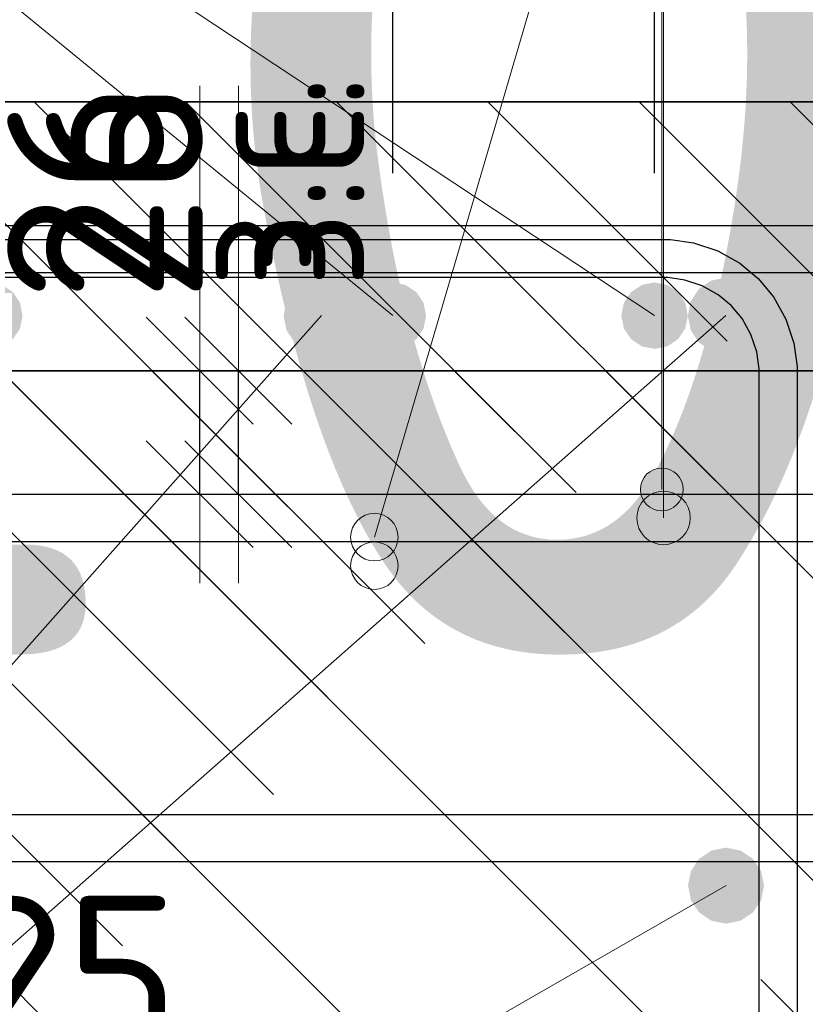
# Model space of a CAD drawing. Header units: metres. Extents: x -38 to 107, y -15 to 21.
# Tile 139 of 254: x 72.356 to 72.521, y 5.473 to 5.68. Entities that reach past the tile are written whole.
import ezdxf

# ---------------------------------------------------------------- set-up
doc = ezdxf.new("R2010")
doc.units = ezdxf.units.M
doc.header["$PDMODE"] = 65
for name, color, linetype, lineweight in [('XR$3$Арм. стержнями верхней зоны', 180, 'Continuous', 35), ('XR$3$Арм. стержнями нижней зоны', 180, 'Continuous', 35), ('XR$3$Арм.стержн. Арматура края', 96, 'Continuous', 35), ('XR$3$Арм.стержн. Доп. арматура', 180, 'Continuous', 35), ('XR$3$Арм.стержн. Хомут', 240, 'Continuous', 35), ('XR$3$Арм.стержн.горизонт. 1', 180, 'Continuous', 35), ('XR$3$Размерная линия (1)', 7, 'Continuous', 13), ('XR$3$Размерная линия_ общее', 7, 'Continuous', 13), ('XR$4$Арм. стержнями верхней зоны', 180, 'Continuous', 35), ('XR$4$Арм.стержн. Арматура края', 96, 'Continuous', 35), ('XR$4$ВК__отв в полу 1-2 эт', 220, 'Continuous', 25), ('XR$4$Размерная линия (1)', 7, 'Continuous', 13), ('XR$4$Размерная линия_ общее', 7, 'Continuous', 13), ('XR$5$Текст_ примечание', 7, 'Continuous', 13), ('XR$6$Арм. стержнями верхней зоны', 180, 'Continuous', 35), ('XR$6$Арм.стержн. Арматура края', 96, 'Continuous', 35), ('XR$6$ВК__отв в полу 1-2 эт', 220, 'Continuous', 25), ('XR$6$Размерная линия (1)', 7, 'Continuous', 13), ('XR$6$Размерная линия_ общее', 7, 'Continuous', 13)]:
    doc.layers.add(name, color=color, linetype=linetype, lineweight=lineweight)
doc.styles.add('ISOCPEUR', font='txt')
doc.dimstyles.new('DIMSTYLE_11', dxfattribs={"dimtxt": 0.033, "dimasz": 0.0375, "dimexe": 0, "dimexo": 0, "dimgap": 0.0165, "dimtad": 2, "dimdec": 0, "dimlfac": 1000, "dimrnd": 1, "dimzin": 12, "dimdsep": 46, "dimtxsty": 'ISOCPEUR', "dimblk1": 'ALL_ML_STRICH', "dimblk2": 'ALL_ML_STRICH', "dimsah": 1, "dimcen": 0, "dimclrd": 7, "dimclre": 256, "dimclrt": 7, "dimadec": 0, "dimazin": 0, "dimtfac": 1, "dimtdec": 0, "dimtix": 1, "dimtmove": 2, "dimatfit": 3, "dimfxl": 0, "dimtvp": 1.2, "dimtzin": 0, "dimlwd": 0, "dimlwe": -3, "dimarcsym": 0})
doc.dimstyles.new('DIMSTYLE_21', dxfattribs={"dimtxt": 0.03, "dimasz": 0.03, "dimexe": 0, "dimexo": 0, "dimgap": 0.015, "dimtad": 2, "dimdec": 0, "dimlfac": 1000, "dimrnd": 5, "dimzin": 12, "dimdsep": 46, "dimtxsty": 'ISOCPEUR', "dimblk1": 'ALL_ML_STRICH', "dimblk2": 'ALL_ML_STRICH', "dimsah": 1, "dimcen": 0, "dimclrd": 7, "dimclre": 256, "dimclrt": 7, "dimadec": 0, "dimazin": 0, "dimtfac": 1, "dimtdec": 0, "dimtix": 1, "dimtmove": 2, "dimatfit": 3, "dimfxl": 0, "dimtvp": 1.2, "dimtzin": 0, "dimlwd": 0, "dimlwe": -3, "dimarcsym": 0})
doc.dimstyles.new('DIMSTYLE_22', dxfattribs={"dimtxt": 0.03, "dimasz": 0.03, "dimexe": 0, "dimexo": 0, "dimgap": 0.015, "dimtad": 2, "dimdec": 0, "dimlfac": 1000, "dimrnd": 5, "dimzin": 12, "dimdsep": 46, "dimtxsty": 'ISOCPEUR', "dimblk1": 'ALL_ML_STRICH', "dimblk2": 'ALL_ML_STRICH', "dimsah": 1, "dimcen": 0, "dimclrd": 7, "dimclre": 256, "dimclrt": 7, "dimadec": 0, "dimazin": 0, "dimtfac": 1, "dimtdec": 0, "dimtix": 1, "dimtmove": 2, "dimatfit": 3, "dimfxl": 0, "dimtzin": 0, "dimlwd": 0, "dimlwe": -3, "dimarcsym": 0})
doc.dimstyles.new('DIMSTYLE_23', dxfattribs={"dimtxt": 0.03, "dimasz": 0.03, "dimexe": 0, "dimexo": 0, "dimgap": 0.015, "dimtad": 2, "dimdec": 0, "dimlfac": 1000, "dimrnd": 5, "dimzin": 12, "dimdsep": 46, "dimtxsty": 'ISOCPEUR', "dimblk1": 'ALL_ML_STRICH', "dimblk2": 'ALL_ML_STRICH', "dimsah": 1, "dimcen": 0, "dimclrd": 7, "dimclre": 256, "dimclrt": 7, "dimadec": 0, "dimazin": 0, "dimtfac": 1, "dimtdec": 0, "dimtix": 1, "dimtmove": 2, "dimatfit": 3, "dimfxl": 0, "dimtvp": 1.2, "dimtzin": 0, "dimlwd": 0, "dimlwe": -3, "dimarcsym": 0})
pattern_1 = [(135, (0, 0), (-0.031819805, -0.031819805), [0.4, -0.05, 0, -0.05]), (135, (-0.01591, -0.01591), (-0.031819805, -0.031819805), [0.8, -0.1, 0.1, -0.1])]

# ---------------------------------------------------------------- blocks, each defined once
blk = doc.blocks.new('ALL_ML_STRICH')
at = {"color": 0, "linetype": 'ByBlock', "lineweight": -2}
for p, q in [((0, -0.5), (0, 0.5)), ((-0.3, -0.3), (0.3, 0.3)), ((-1, 0), (0.5, 0))]:
    blk.add_line(p, q, dxfattribs=at)
blk = doc.blocks.new('*D91')
at = {"layer": 'DEFPOINTS', "color": 7, "linetype": 'Continuous', "lineweight": 13, "transparency": 33554687}
for p in [(72.29474, 5.45544), (72.29474, 5.42045), (72.31974, 5.41545)]:
    blk.add_point(p, dxfattribs=at)
at = {"layer": 'XR$3$Размерная линия_ общее', "color": 253, "linetype": 'Continuous', "lineweight": -2, "true_color": 0xa0a0a0, "transparency": 33554687}
for p, q in [((72.29474, 5.44045), (72.29474, 5.45544)), ((72.31974, 5.43545), (72.31974, 5.45544))]:
    blk.add_line(p, q, dxfattribs=at)
at = {"layer": 'XR$3$Размерная линия_ общее', "color": 7, "linetype": 'Continuous', "lineweight": -2, "transparency": 33554687}
blk.add_line((72.29474, 5.45544), (72.31974, 5.45544), dxfattribs=at)
at = {"layer": 'XR$3$Размерная линия_ общее', "color": 7, "linetype": 'Continuous', "lineweight": 13, "transparency": 33554687, "xscale": 0.0375, "yscale": 0.0375, "zscale": 0.0375, "rotation": 180}
blk.add_blockref('ALL_ML_STRICH', (72.29474, 5.45544), dxfattribs=at)
at = {"layer": 'XR$3$Размерная линия_ общее', "color": 7, "linetype": 'Continuous', "lineweight": 13, "transparency": 33554687, "xscale": 0.0375, "yscale": 0.0375, "zscale": 0.0375}
blk.add_blockref('ALL_ML_STRICH', (72.31974, 5.45544), dxfattribs=at)
at = {"layer": 'XR$3$Размерная линия_ общее', "color": 7, "linetype": 'Continuous', "lineweight": 13, "transparency": 33554687, "insert": (72.36647, 5.47944), "char_height": 0.033, "width": 0.066, "attachment_point": 5, "style": 'ISOCPEUR'}
blk.add_mtext('\\A1;{25}', dxfattribs=at)
at = {"layer": 'XR$3$Размерная линия_ общее', "color": 7, "linetype": 'Continuous', "lineweight": 13, "transparency": 33554687, "insert": (72.33952, 5.45523), "char_height": 0.027, "width": 0.00135, "attachment_point": 1, "line_spacing_factor": 0.60241, "style": 'ISOCPEUR'}
blk.add_mtext('з.с.', dxfattribs=at)
blk = doc.blocks.new('*D148')
at = {"layer": 'DEFPOINTS', "color": 7, "linetype": 'Continuous', "lineweight": 13, "transparency": 33554687}
for p in [(72.52365, 5.66307), (72.52365, 5.63707), (72.56364, 5.63707)]:
    blk.add_point(p, dxfattribs=at)
at = {"layer": 'XR$3$Размерная линия_ общее', "color": 253, "linetype": 'Continuous', "lineweight": -2, "true_color": 0xa0a0a0, "transparency": 33554687}
for p, q in [((72.54365, 5.66307), (72.56364, 5.66307)), ((72.54365, 5.63707), (72.56364, 5.63707))]:
    blk.add_line(p, q, dxfattribs=at)
at = {"layer": 'XR$3$Размерная линия_ общее', "color": 7, "linetype": 'Continuous', "lineweight": -2, "transparency": 33554687}
blk.add_line((72.56364, 5.63707), (72.56364, 5.66307), dxfattribs=at)
at = {"layer": 'XR$3$Размерная линия_ общее', "color": 7, "linetype": 'Continuous', "lineweight": 13, "transparency": 33554687, "xscale": 0.0375, "yscale": 0.0375, "zscale": 0.0375}
for p, rotation in [((72.56364, 5.66307), 90), ((72.56364, 5.63707), 270)]:
    blk.add_blockref('ALL_ML_STRICH', p, dxfattribs=dict(at, rotation=rotation))
at = {"layer": 'XR$3$Размерная линия_ общее', "color": 7, "linetype": 'Continuous', "lineweight": 13, "transparency": 33554687, "insert": (72.56317, 5.68043), "char_height": 0.027, "width": 0.00135, "attachment_point": 1, "rotation": 90, "line_spacing_factor": 0.60241, "style": 'ISOCPEUR'}
blk.add_mtext('з.с.', dxfattribs=at)
at = {"layer": 'XR$3$Размерная линия_ общее', "color": 7, "linetype": 'Continuous', "lineweight": 13, "transparency": 33554687, "insert": (72.53964, 5.70079), "char_height": 0.033, "width": 0.066, "attachment_point": 5, "rotation": 90, "style": 'ISOCPEUR'}
blk.add_mtext('\\A1;{26}', dxfattribs=at)
blk = doc.blocks.new('*D149')
at = {"layer": 'DEFPOINTS', "color": 7, "linetype": 'Continuous', "lineweight": 13, "transparency": 33554687}
for p in [(72.2947, 5.74681), (72.2947, 5.66307), (72.3497, 5.62807)]:
    blk.add_point(p, dxfattribs=at)
at = {"layer": 'XR$3$Размерная линия (1)', "color": 9, "linetype": 'Continuous', "lineweight": -2, "true_color": 0xc7c7c7, "transparency": 33554687}
for p, q in [((72.2947, 5.68307), (72.2947, 5.74681)), ((72.3497, 5.64807), (72.3497, 5.74681))]:
    blk.add_line(p, q, dxfattribs=at)
at = {"layer": 'XR$3$Размерная линия (1)', "color": 7, "linetype": 'Continuous', "lineweight": -2, "transparency": 33554687}
blk.add_line((72.2947, 5.74681), (72.3497, 5.74681), dxfattribs=at)
at = {"layer": 'XR$3$Размерная линия (1)', "color": 7, "linetype": 'Continuous', "lineweight": 13, "transparency": 33554687, "xscale": 0.03, "yscale": 0.03, "zscale": 0.03, "rotation": 180}
blk.add_blockref('ALL_ML_STRICH', (72.2947, 5.74681), dxfattribs=at)
at = {"layer": 'XR$3$Размерная линия (1)', "color": 7, "linetype": 'Continuous', "lineweight": 13, "transparency": 33554687, "xscale": 0.03, "yscale": 0.03, "zscale": 0.03}
blk.add_blockref('ALL_ML_STRICH', (72.3497, 5.74681), dxfattribs=at)
at = {"layer": 'XR$3$Размерная линия (1)', "color": 7, "linetype": 'Continuous', "lineweight": 13, "transparency": 33554687, "insert": (72.37641, 5.81719), "char_height": 0.03, "width": 0.06, "attachment_point": 5, "style": 'ISOCPEUR'}
blk.add_mtext('\\A1;{55}', dxfattribs=at)
blk = doc.blocks.new('*D150')
at = {"layer": 'DEFPOINTS', "color": 7, "linetype": 'Continuous', "lineweight": 13, "transparency": 33554687}
for p in [(72.3497, 5.74681), (72.3497, 5.62807), (72.43463, 5.62807)]:
    blk.add_point(p, dxfattribs=at)
at = {"layer": 'XR$3$Размерная линия (1)', "color": 9, "linetype": 'Continuous', "lineweight": -2, "true_color": 0xc7c7c7, "transparency": 33554687}
for p, q in [((72.3497, 5.64807), (72.3497, 5.74681)), ((72.43463, 5.64807), (72.43463, 5.74681))]:
    blk.add_line(p, q, dxfattribs=at)
at = {"layer": 'XR$3$Размерная линия (1)', "color": 7, "linetype": 'Continuous', "lineweight": -2, "transparency": 33554687}
blk.add_line((72.3497, 5.74681), (72.43463, 5.74681), dxfattribs=at)
at = {"layer": 'XR$3$Размерная линия (1)', "color": 7, "linetype": 'Continuous', "lineweight": 13, "transparency": 33554687, "xscale": 0.03, "yscale": 0.03, "zscale": 0.03, "rotation": 180}
blk.add_blockref('ALL_ML_STRICH', (72.3497, 5.74681), dxfattribs=at)
at = {"layer": 'XR$3$Размерная линия (1)', "color": 7, "linetype": 'Continuous', "lineweight": 13, "transparency": 33554687, "xscale": 0.03, "yscale": 0.03, "zscale": 0.03}
blk.add_blockref('ALL_ML_STRICH', (72.43463, 5.74681), dxfattribs=at)
at = {"layer": 'XR$3$Размерная линия (1)', "color": 7, "linetype": 'Continuous', "lineweight": 13, "transparency": 33554687, "insert": (72.39366, 5.76931), "char_height": 0.03, "width": 0.06, "attachment_point": 5, "style": 'ISOCPEUR'}
blk.add_mtext('\\A1;{85}', dxfattribs=at)
blk = doc.blocks.new('*D151')
at = {"layer": 'DEFPOINTS', "color": 7, "linetype": 'Continuous', "lineweight": 13, "transparency": 33554687}
for p in [(72.43463, 5.74681), (72.43463, 5.62807), (72.4897, 5.62807)]:
    blk.add_point(p, dxfattribs=at)
at = {"layer": 'XR$3$Размерная линия (1)', "color": 9, "linetype": 'Continuous', "lineweight": -2, "true_color": 0xc7c7c7, "transparency": 33554687}
for p, q in [((72.43463, 5.64807), (72.43463, 5.74681)), ((72.4897, 5.64807), (72.4897, 5.74681))]:
    blk.add_line(p, q, dxfattribs=at)
at = {"layer": 'XR$3$Размерная линия (1)', "color": 7, "linetype": 'Continuous', "lineweight": -2, "transparency": 33554687}
blk.add_line((72.43463, 5.74681), (72.4897, 5.74681), dxfattribs=at)
at = {"layer": 'XR$3$Размерная линия (1)', "color": 7, "linetype": 'Continuous', "lineweight": 13, "transparency": 33554687, "xscale": 0.03, "yscale": 0.03, "zscale": 0.03, "rotation": 180}
blk.add_blockref('ALL_ML_STRICH', (72.43463, 5.74681), dxfattribs=at)
at = {"layer": 'XR$3$Размерная линия (1)', "color": 7, "linetype": 'Continuous', "lineweight": 13, "transparency": 33554687, "xscale": 0.03, "yscale": 0.03, "zscale": 0.03}
blk.add_blockref('ALL_ML_STRICH', (72.4897, 5.74681), dxfattribs=at)
at = {"layer": 'XR$3$Размерная линия (1)', "color": 7, "linetype": 'Continuous', "lineweight": 13, "transparency": 33554687, "insert": (72.53632, 5.76949), "char_height": 0.03, "width": 0.06, "attachment_point": 5, "style": 'ISOCPEUR'}
blk.add_mtext('\\A1;{55}', dxfattribs=at)
blk = doc.blocks.new('*D389')
at = {"layer": 'DEFPOINTS', "color": 7, "linetype": 'Continuous', "lineweight": 13, "transparency": 33554687}
for p in [(72.27066, 5.69355), (72.27066, 5.57148), (72.32574, 5.57148)]:
    blk.add_point(p, dxfattribs=at)
at = {"layer": 'XR$4$Размерная линия (1)', "color": 9, "linetype": 'Continuous', "lineweight": -2, "true_color": 0xc7c7c7, "transparency": 33554687}
for p, q in [((72.27066, 5.59148), (72.27066, 5.69355)), ((72.32574, 5.59148), (72.32574, 5.69355))]:
    blk.add_line(p, q, dxfattribs=at)
at = {"layer": 'XR$4$Размерная линия (1)', "color": 7, "linetype": 'Continuous', "lineweight": -2, "transparency": 33554687}
blk.add_line((72.27066, 5.69355), (72.32574, 5.69355), dxfattribs=at)
at = {"layer": 'XR$4$Размерная линия (1)', "color": 7, "linetype": 'Continuous', "lineweight": 13, "transparency": 33554687, "xscale": 0.03, "yscale": 0.03, "zscale": 0.03, "rotation": 180}
blk.add_blockref('ALL_ML_STRICH', (72.27066, 5.69355), dxfattribs=at)
at = {"layer": 'XR$4$Размерная линия (1)', "color": 7, "linetype": 'Continuous', "lineweight": 13, "transparency": 33554687, "xscale": 0.03, "yscale": 0.03, "zscale": 0.03}
blk.add_blockref('ALL_ML_STRICH', (72.32574, 5.69355), dxfattribs=at)
at = {"layer": 'XR$4$Размерная линия (1)', "color": 7, "linetype": 'Continuous', "lineweight": 13, "transparency": 33554687, "insert": (72.36426, 5.71675), "char_height": 0.03, "width": 0.06, "attachment_point": 5, "style": 'ISOCPEUR'}
blk.add_mtext('\\A1;{55}', dxfattribs=at)
blk = doc.blocks.new('*D529')
at = {"layer": 'DEFPOINTS', "color": 7, "linetype": 'Continuous', "lineweight": 13, "transparency": 33554687}
for p in [(72.36212, 5.60648), (72.36212, 5.58048), (72.40211, 5.58048)]:
    blk.add_point(p, dxfattribs=at)
at = {"layer": 'XR$4$Размерная линия_ общее', "color": 253, "linetype": 'Continuous', "lineweight": -2, "true_color": 0xa0a0a0, "transparency": 33554687}
for p, q in [((72.38212, 5.60648), (72.40211, 5.60648)), ((72.38212, 5.58048), (72.40211, 5.58048))]:
    blk.add_line(p, q, dxfattribs=at)
at = {"layer": 'XR$4$Размерная линия_ общее', "color": 7, "linetype": 'Continuous', "lineweight": -2, "transparency": 33554687}
blk.add_line((72.40211, 5.58048), (72.40211, 5.60648), dxfattribs=at)
at = {"layer": 'XR$4$Размерная линия_ общее', "color": 7, "linetype": 'Continuous', "lineweight": 13, "transparency": 33554687, "xscale": 0.0375, "yscale": 0.0375, "zscale": 0.0375}
for p, rotation in [((72.40211, 5.60648), 90), ((72.40211, 5.58048), 270)]:
    blk.add_blockref('ALL_ML_STRICH', p, dxfattribs=dict(at, rotation=rotation))
at = {"layer": 'XR$4$Размерная линия_ общее', "color": 7, "linetype": 'Continuous', "lineweight": 13, "transparency": 33554687, "insert": (72.40164, 5.62384), "char_height": 0.027, "width": 0.00135, "attachment_point": 1, "rotation": 90, "line_spacing_factor": 0.60241, "style": 'ISOCPEUR'}
blk.add_mtext('з.с.', dxfattribs=at)
at = {"layer": 'XR$4$Размерная линия_ общее', "color": 7, "linetype": 'Continuous', "lineweight": 13, "transparency": 33554687, "insert": (72.37811, 5.64421), "char_height": 0.033, "width": 0.066, "attachment_point": 5, "rotation": 90, "style": 'ISOCPEUR'}
blk.add_mtext('\\A1;{26}', dxfattribs=at)
blk = doc.blocks.new('*D1038')
at = {"layer": 'DEFPOINTS', "color": 7, "linetype": 'Continuous', "lineweight": 13, "transparency": 33554687}
for p in [(72.27066, 5.69355), (72.27066, 5.57148), (72.32574, 5.57148)]:
    blk.add_point(p, dxfattribs=at)
at = {"layer": 'XR$6$Размерная линия (1)', "color": 9, "linetype": 'Continuous', "lineweight": -2, "true_color": 0xc7c7c7, "transparency": 33554687}
for p, q in [((72.27066, 5.59148), (72.27066, 5.69355)), ((72.32574, 5.59148), (72.32574, 5.69355))]:
    blk.add_line(p, q, dxfattribs=at)
at = {"layer": 'XR$6$Размерная линия (1)', "color": 7, "linetype": 'Continuous', "lineweight": -2, "transparency": 33554687}
blk.add_line((72.27066, 5.69355), (72.32574, 5.69355), dxfattribs=at)
at = {"layer": 'XR$6$Размерная линия (1)', "color": 7, "linetype": 'Continuous', "lineweight": 13, "transparency": 33554687, "xscale": 0.03, "yscale": 0.03, "zscale": 0.03, "rotation": 180}
blk.add_blockref('ALL_ML_STRICH', (72.27066, 5.69355), dxfattribs=at)
at = {"layer": 'XR$6$Размерная линия (1)', "color": 7, "linetype": 'Continuous', "lineweight": 13, "transparency": 33554687, "xscale": 0.03, "yscale": 0.03, "zscale": 0.03}
blk.add_blockref('ALL_ML_STRICH', (72.32574, 5.69355), dxfattribs=at)
at = {"layer": 'XR$6$Размерная линия (1)', "color": 7, "linetype": 'Continuous', "lineweight": 13, "transparency": 33554687, "insert": (72.36426, 5.71675), "char_height": 0.03, "width": 0.06, "attachment_point": 5, "style": 'ISOCPEUR'}
blk.add_mtext('\\A1;{55}', dxfattribs=at)
blk = doc.blocks.new('*D1143')
at = {"layer": 'DEFPOINTS', "color": 7, "linetype": 'Continuous', "lineweight": 13, "transparency": 33554687}
for p in [(72.35399, 5.60648), (72.35399, 5.58048), (72.39398, 5.58048)]:
    blk.add_point(p, dxfattribs=at)
at = {"layer": 'XR$6$Размерная линия_ общее', "color": 253, "linetype": 'Continuous', "lineweight": -2, "true_color": 0xa0a0a0, "transparency": 33554687}
for p, q in [((72.37399, 5.60648), (72.39398, 5.60648)), ((72.37399, 5.58048), (72.39398, 5.58048))]:
    blk.add_line(p, q, dxfattribs=at)
at = {"layer": 'XR$6$Размерная линия_ общее', "color": 7, "linetype": 'Continuous', "lineweight": -2, "transparency": 33554687}
blk.add_line((72.39398, 5.58048), (72.39398, 5.60648), dxfattribs=at)
at = {"layer": 'XR$6$Размерная линия_ общее', "color": 7, "linetype": 'Continuous', "lineweight": 13, "transparency": 33554687, "xscale": 0.0375, "yscale": 0.0375, "zscale": 0.0375}
for p, rotation in [((72.39398, 5.60648), 90), ((72.39398, 5.58048), 270)]:
    blk.add_blockref('ALL_ML_STRICH', p, dxfattribs=dict(at, rotation=rotation))
at = {"layer": 'XR$6$Размерная линия_ общее', "color": 7, "linetype": 'Continuous', "lineweight": 13, "transparency": 33554687, "insert": (72.39351, 5.62384), "char_height": 0.027, "width": 0.00135, "attachment_point": 1, "rotation": 90, "line_spacing_factor": 0.60241, "style": 'ISOCPEUR'}
blk.add_mtext('з.с.', dxfattribs=at)
at = {"layer": 'XR$6$Размерная линия_ общее', "color": 7, "linetype": 'Continuous', "lineweight": 13, "transparency": 33554687, "insert": (72.36998, 5.64421), "char_height": 0.033, "width": 0.066, "attachment_point": 5, "rotation": 90, "style": 'ISOCPEUR'}
blk.add_mtext('\\A1;{26}', dxfattribs=at)

msp = doc.modelspace()

# ---------------------------------------------------------------- hatches: boundary and pattern name
at = {"linetype": 'Continuous', "lineweight": 25, "transparency": 33554687}
h = msp.add_hatch(dxfattribs=at)
h.set_pattern_fill('__________540', scale=0.015, style=0, pattern_type=2)
h.set_pattern_definition(pattern_1)
h.paths.add_polyline_path([(72.5447, 5.66307), (72.2947, 5.66307), (72.2947, 5.36307), (72.5447, 5.36307)], flags=0)
h = msp.add_hatch(dxfattribs=at)
h.set_pattern_fill('__________540', scale=0.015, style=0, pattern_type=2)
h.set_pattern_definition(pattern_1)
h.paths.add_polyline_path([(72.38074, 5.60648), (72.13074, 5.60648), (72.13074, 5.30648), (72.38074, 5.30648)], flags=0)
h = msp.add_hatch(dxfattribs=at)
h.set_pattern_fill('__________540', scale=0.015, style=0, pattern_type=2)
h.set_pattern_definition(pattern_1)
h.paths.add_polyline_path([(72.38074, 5.60648), (72.13074, 5.60648), (72.13074, 5.30648), (72.38074, 5.30648)], flags=0)
at = {"linetype": 'Continuous', "lineweight": 13, "transparency": 33554687}
h = msp.add_hatch(dxfattribs=at)
h.set_pattern_fill('__________540', scale=0.015, style=0, pattern_type=2)
h.set_pattern_definition(pattern_1)
h.paths.add_polyline_path([(72.38074, 5.60648), (72.38074, 5.40648), (72.56291, 5.40648), (72.56291, 5.60648)], flags=0)
h = msp.add_hatch(dxfattribs=at)
h.set_pattern_fill('__________540', scale=0.015, style=0, pattern_type=2)
h.set_pattern_definition(pattern_1)
h.paths.add_polyline_path([(72.38074, 5.60648), (72.38074, 5.40648), (72.56291, 5.40648), (72.56291, 5.60648)], flags=0)
at = {"layer": 'XR$3$Арм.стержн. Доп. арматура', "linetype": 'Continuous', "lineweight": 50, "transparency": 33554687}
for points in [[(72.3567, 5.61807), (72.35617, 5.62075), (72.35465, 5.62302), (72.35238, 5.62453), (72.3497, 5.62507), (72.34702, 5.62453), (72.34475, 5.62302), (72.34324, 5.62075), (72.3427, 5.61807), (72.34324, 5.61539), (72.34475, 5.61312), (72.34702, 5.6116), (72.3497, 5.61107), (72.35238, 5.6116), (72.35465, 5.61312), (72.35617, 5.61539)], [(72.44163, 5.61807), (72.44109, 5.62075), (72.43958, 5.62302), (72.43731, 5.62453), (72.43463, 5.62507), (72.43195, 5.62453), (72.42968, 5.62302), (72.42816, 5.62075), (72.42763, 5.61807), (72.42816, 5.61539), (72.42968, 5.61312), (72.43195, 5.6116), (72.43463, 5.61107), (72.43731, 5.6116), (72.43958, 5.61312), (72.44109, 5.61539)], [(72.4967, 5.61807), (72.49617, 5.62075), (72.49465, 5.62302), (72.49238, 5.62453), (72.4897, 5.62507), (72.48702, 5.62453), (72.48475, 5.62302), (72.48324, 5.62075), (72.4827, 5.61807), (72.48324, 5.61539), (72.48475, 5.61312), (72.48702, 5.6116), (72.4897, 5.61107), (72.49238, 5.6116), (72.49465, 5.61312), (72.49617, 5.61539)]]:
    msp.add_hatch(color=7, dxfattribs=at).paths.add_polyline_path(points)
at = {"layer": 'XR$3$Арм.стержн.горизонт. 1', "linetype": 'Continuous', "lineweight": 50, "transparency": 33554687}
for points in [[(72.42763, 5.61807), (72.42702, 5.62113), (72.42528, 5.62372), (72.42269, 5.62546), (72.41963, 5.62607), (72.41657, 5.62546), (72.41397, 5.62372), (72.41224, 5.62113), (72.41163, 5.61807), (72.41224, 5.61501), (72.41397, 5.61241), (72.41657, 5.61068), (72.41963, 5.61007), (72.42269, 5.61068), (72.42528, 5.61241), (72.42702, 5.61501)], [(72.5127, 5.61807), (72.51209, 5.62113), (72.51036, 5.62372), (72.50776, 5.62546), (72.5047, 5.62607), (72.50164, 5.62546), (72.49905, 5.62372), (72.49731, 5.62113), (72.4967, 5.61807), (72.49731, 5.61501), (72.49905, 5.61241), (72.50164, 5.61068), (72.5047, 5.61007), (72.50776, 5.61068), (72.51036, 5.61241), (72.51209, 5.61501)], [(72.51274, 5.49807), (72.51213, 5.50113), (72.5104, 5.50372), (72.5078, 5.50546), (72.50474, 5.50607), (72.50168, 5.50546), (72.49908, 5.50372), (72.49735, 5.50113), (72.49674, 5.49807), (72.49735, 5.49501), (72.49908, 5.49241), (72.50168, 5.49068), (72.50474, 5.49007), (72.5078, 5.49068), (72.5104, 5.49241), (72.51213, 5.49501)]]:
    msp.add_hatch(color=7, dxfattribs=at).paths.add_polyline_path(points)
at = {"layer": 'XR$4$Арм. стержнями верхней зоны', "linetype": 'Continuous', "lineweight": 13, "transparency": 33554687}
for points in [[(72.49347, 5.58535), (72.48897, 5.58535), (72.48735, 5.58373)], [(72.49347, 5.58535), (72.48735, 5.58373), (72.49509, 5.58373)], [(72.48897, 5.58535), (72.49347, 5.58535), (72.49122, 5.58598)], [(72.49509, 5.58373), (72.48735, 5.58373), (72.48672, 5.58148)], [(72.49509, 5.58373), (72.48672, 5.58148), (72.49572, 5.58148)], [(72.49572, 5.58148), (72.48672, 5.58148), (72.48735, 5.57923)], [(72.49572, 5.58148), (72.48735, 5.57923), (72.49509, 5.57923)], [(72.49509, 5.57923), (72.48735, 5.57923), (72.48897, 5.57761)], [(72.49509, 5.57923), (72.48897, 5.57761), (72.49347, 5.57761)], [(72.49347, 5.57761), (72.48897, 5.57761), (72.49122, 5.57698)]]:
    msp.add_hatch(color=7, dxfattribs=at).paths.add_polyline_path(points)
at = {"layer": 'XR$6$Арм. стержнями верхней зоны', "linetype": 'Continuous', "lineweight": 13, "transparency": 33554687}
for points in [[(72.48879, 5.58032), (72.49441, 5.58032), (72.4916, 5.58111)], [(72.49441, 5.58032), (72.48879, 5.58032), (72.48676, 5.57829)], [(72.49441, 5.58032), (72.48676, 5.57829), (72.49644, 5.57829)], [(72.49644, 5.57829), (72.48676, 5.57829), (72.48598, 5.57548)], [(72.49644, 5.57829), (72.48598, 5.57548), (72.49723, 5.57548)], [(72.49723, 5.57548), (72.48598, 5.57548), (72.48676, 5.57267)], [(72.49723, 5.57548), (72.48676, 5.57267), (72.49644, 5.57267)], [(72.49644, 5.57267), (72.48676, 5.57267), (72.48879, 5.57064)], [(72.49644, 5.57267), (72.48879, 5.57064), (72.49441, 5.57064)], [(72.49441, 5.57064), (72.48879, 5.57064), (72.4916, 5.56986)]]:
    msp.add_hatch(color=7, dxfattribs=at).paths.add_polyline_path(points)

# ---------------------------------------------------------------- linework, layer by layer
at = {"color": 7, "linetype": 'Continuous', "lineweight": 13, "transparency": 33554687}
for p, q in [((72.39398, 5.60648), (72.39398, 5.66648)), ((72.40211, 5.60648), (72.40211, 5.66648))]:
    msp.add_line(p, q, dxfattribs=at)
at = {"color": 7, "linetype": 'Continuous', "lineweight": 35, "transparency": 33554687}
for p, q in [((72.5447, 5.66307), (72.2947, 5.66307)), ((72.38074, 5.60648), (72.13074, 5.60648)), ((72.38074, 5.60648), (72.13074, 5.60648)), ((72.56291, 5.60648), (72.38074, 5.60648)), ((72.56291, 5.60648), (72.38074, 5.60648))]:
    msp.add_line(p, q, dxfattribs=at)
at = {"color": 7, "linetype": 'Continuous', "lineweight": 13, "transparency": 33554687}
for centre in [(72.43074, 5.57143), (72.43074, 5.56543)]:
    msp.add_circle(centre, 0.005, dxfattribs=at)
at = {"layer": 'XR$3$Арм. стержнями верхней зоны', "color": 4, "linetype": 'Continuous', "lineweight": 25, "transparency": 33554687}
msp.add_lwpolyline([(72.3197, 5.63707), (72.69355, 5.63707), (72.69355, 5.62707), (72.3197, 5.62707), (72.3197, 5.63707)], dxfattribs=at)
at = {"layer": 'XR$3$Арм. стержнями нижней зоны', "color": 4, "linetype": 'Continuous', "lineweight": 25, "transparency": 33554687}
msp.add_lwpolyline([(72.3197, 5.51307), (72.69355, 5.51307), (72.69355, 5.50307), (72.3197, 5.50307), (72.3197, 5.51307)], dxfattribs=at)
at = {"layer": 'XR$3$Арм.стержн. Арматура края', "color": 4, "linetype": 'Continuous', "lineweight": 25, "transparency": 33554687}
for points in [[(72.69355, 5.50307), (72.35299, 5.50307), (72.34689, 5.50392), (72.34054, 5.50601), (72.3347, 5.50928), (72.32988, 5.5133), (72.32586, 5.51812), (72.32259, 5.52396), (72.32049, 5.53031), (72.31965, 5.53641), (72.31965, 5.60372), (72.32049, 5.60982), (72.32259, 5.61617), (72.32586, 5.62202), (72.32988, 5.62683), (72.3347, 5.63085), (72.34054, 5.63412), (72.34689, 5.63622), (72.35299, 5.63707), (72.69355, 5.63707)], [(72.69355, 5.62707), (72.35368, 5.62707), (72.34916, 5.62644), (72.34459, 5.62493), (72.34039, 5.62258), (72.33698, 5.61973), (72.33413, 5.61632), (72.33178, 5.61213), (72.33027, 5.60755), (72.32965, 5.60303), (72.32965, 5.53711), (72.33027, 5.53259), (72.33178, 5.52801), (72.33413, 5.52381), (72.33698, 5.5204), (72.34039, 5.51755), (72.34459, 5.5152), (72.34916, 5.5137), (72.35368, 5.51307), (72.69355, 5.51307)]]:
    msp.add_lwpolyline(points, dxfattribs=at)
at = {"layer": 'XR$3$Арм.стержн. Доп. арматура', "color": 7, "linetype": 'Continuous', "lineweight": 13, "transparency": 33554687}
for q in [(72.4897, 5.61807), (72.43463, 5.61807)]:
    msp.add_line((72.20264, 5.80808), q, dxfattribs=at)
at = {"layer": 'XR$3$Арм.стержн. Хомут', "color": 40, "linetype": 'Continuous', "lineweight": 25, "transparency": 33554687}
for points in [[(72.31966, 5.41474), (72.31966, 5.60739), (72.32034, 5.61227), (72.32202, 5.61735), (72.32464, 5.62203), (72.32785, 5.62588), (72.3317, 5.62909), (72.33638, 5.63171), (72.34146, 5.63339), (72.34634, 5.63407), (72.49303, 5.63407), (72.49791, 5.63339), (72.50299, 5.63171), (72.50766, 5.62909), (72.51151, 5.62588), (72.51473, 5.62203), (72.51735, 5.61735), (72.51902, 5.61227), (72.5197, 5.60739), (72.5197, 5.41474)], [(72.31966, 5.41474), (72.31966, 5.60739), (72.32034, 5.61227), (72.32202, 5.61735), (72.32464, 5.62203), (72.32785, 5.62588), (72.3317, 5.62909), (72.33638, 5.63171), (72.34146, 5.63339), (72.34634, 5.63407), (72.49303, 5.63407), (72.49791, 5.63339), (72.50299, 5.63171), (72.50766, 5.62909), (72.51151, 5.62588), (72.51473, 5.62203), (72.51735, 5.61735), (72.51902, 5.61227), (72.5197, 5.60739), (72.5197, 5.41474)], [(72.31966, 5.41474), (72.31966, 5.60739), (72.32034, 5.61227), (72.32202, 5.61735), (72.32464, 5.62203), (72.32785, 5.62588), (72.3317, 5.62909), (72.33638, 5.63171), (72.34146, 5.63339), (72.34634, 5.63407), (72.49303, 5.63407), (72.49791, 5.63339), (72.50299, 5.63171), (72.50766, 5.62909), (72.51151, 5.62588), (72.51473, 5.62203), (72.51735, 5.61735), (72.51902, 5.61227), (72.5197, 5.60739), (72.5197, 5.41474)], [(72.5117, 5.4153), (72.5117, 5.60684), (72.5112, 5.61045), (72.50999, 5.61411), (72.50811, 5.61747), (72.50583, 5.6202), (72.5031, 5.62248), (72.49975, 5.62436), (72.49609, 5.62556), (72.49247, 5.62607), (72.3469, 5.62607), (72.34328, 5.62556), (72.33962, 5.62436), (72.33626, 5.62248), (72.33353, 5.6202), (72.33125, 5.61747), (72.32937, 5.61411), (72.32817, 5.61045), (72.32766, 5.60684), (72.32766, 5.4153)], [(72.5117, 5.4153), (72.5117, 5.60684), (72.5112, 5.61045), (72.50999, 5.61411), (72.50811, 5.61747), (72.50583, 5.6202), (72.5031, 5.62248), (72.49975, 5.62436), (72.49609, 5.62556), (72.49247, 5.62607), (72.3469, 5.62607), (72.34328, 5.62556), (72.33962, 5.62436), (72.33626, 5.62248), (72.33353, 5.6202), (72.33125, 5.61747), (72.32937, 5.61411), (72.32817, 5.61045), (72.32766, 5.60684), (72.32766, 5.4153)], [(72.5117, 5.4153), (72.5117, 5.60684), (72.5112, 5.61045), (72.50999, 5.61411), (72.50811, 5.61747), (72.50583, 5.6202), (72.5031, 5.62248), (72.49975, 5.62436), (72.49609, 5.62556), (72.49247, 5.62607), (72.3469, 5.62607), (72.34328, 5.62556), (72.33962, 5.62436), (72.33626, 5.62248), (72.33353, 5.6202), (72.33125, 5.61747), (72.32937, 5.61411), (72.32817, 5.61045), (72.32766, 5.60684), (72.32766, 5.4153)]]:
    msp.add_lwpolyline(points, dxfattribs=at)
at = {"layer": 'XR$3$Арм.стержн.горизонт. 1', "color": 7, "linetype": 'Continuous', "lineweight": 13, "transparency": 33554687}
for q in [(72.41963, 5.61807), (72.5047, 5.61807), (72.50474, 5.49807)]:
    msp.add_line((72.11391, 5.27357), q, dxfattribs=at)
at = {"layer": 'XR$4$Арм. стержнями верхней зоны', "color": 7, "linetype": 'Continuous', "lineweight": 13, "transparency": 33554687}
for p, q in [((72.49122, 5.77742), (72.49122, 5.58148)), ((72.49122, 5.58598), (72.49122, 5.58598)), ((72.48672, 5.58148), (72.48672, 5.58148)), ((72.49572, 5.58148), (72.49572, 5.58148)), ((72.49122, 5.57698), (72.49122, 5.57698))]:
    msp.add_line(p, q, dxfattribs=at)
at = {"layer": 'XR$4$Арм. стержнями верхней зоны', "color": 4, "linetype": 'Continuous', "lineweight": 25, "transparency": 33554687}
msp.add_lwpolyline([(72.15574, 5.58048), (72.56791, 5.58048), (72.56791, 5.57048), (72.15574, 5.57048), (72.15574, 5.58048)], dxfattribs=at)
at = {"layer": 'XR$4$Арм. стержнями верхней зоны', "color": 7, "linetype": 'Continuous', "lineweight": 13, "transparency": 33554687}
msp.add_circle((72.49122, 5.58148), 0.0045, dxfattribs=at)
at = {"layer": 'XR$4$Арм.стержн. Арматура края', "color": 4, "linetype": 'Continuous', "lineweight": 25, "transparency": 33554687}
for points in [[(72.56791, 5.44648), (72.1843, 5.44648), (72.17909, 5.44721), (72.17365, 5.449), (72.16864, 5.45181), (72.16451, 5.45525), (72.16106, 5.45938), (72.15826, 5.46439), (72.15646, 5.46983), (72.15574, 5.47505), (72.15574, 5.55192), (72.15646, 5.55713), (72.15826, 5.56257), (72.16106, 5.56758), (72.16451, 5.57171), (72.16864, 5.57516), (72.17365, 5.57796), (72.17909, 5.57976), (72.1843, 5.58048), (72.56791, 5.58048)], [(72.56791, 5.57048), (72.185, 5.57048), (72.18136, 5.56998), (72.17769, 5.56877), (72.17434, 5.56689), (72.17161, 5.56461), (72.16933, 5.56188), (72.16745, 5.55853), (72.16624, 5.55486), (72.16574, 5.55122), (72.16574, 5.47574), (72.16624, 5.4721), (72.16745, 5.46844), (72.16933, 5.46508), (72.17161, 5.46235), (72.17434, 5.46008), (72.17769, 5.4582), (72.18136, 5.45699), (72.185, 5.45648), (72.56791, 5.45648)]]:
    msp.add_lwpolyline(points, dxfattribs=at)
at = {"layer": 'XR$4$ВК__отв в полу 1-2 эт', "color": 7, "linetype": 'Continuous', "lineweight": 13, "transparency": 33554687}
msp.add_line((72.43074, 5.57143), (72.49122, 5.77742), dxfattribs=at)
at = {"layer": 'XR$6$Арм. стержнями верхней зоны', "color": 7, "linetype": 'Continuous', "lineweight": 13, "transparency": 33554687}
for p, q in [((72.4916, 5.77698), (72.4916, 5.57548)), ((72.4916, 5.58111), (72.4916, 5.58111)), ((72.48598, 5.57548), (72.48598, 5.57548)), ((72.49723, 5.57548), (72.49723, 5.57548)), ((72.4916, 5.56986), (72.4916, 5.56986))]:
    msp.add_line(p, q, dxfattribs=at)
at = {"layer": 'XR$6$Арм. стержнями верхней зоны', "color": 4, "linetype": 'Continuous', "lineweight": 25, "transparency": 33554687}
msp.add_lwpolyline([(72.15574, 5.58048), (72.56791, 5.58048), (72.56791, 5.57048), (72.15574, 5.57048), (72.15574, 5.58048)], dxfattribs=at)
at = {"layer": 'XR$6$Арм. стержнями верхней зоны', "color": 7, "linetype": 'Continuous', "lineweight": 13, "transparency": 33554687}
msp.add_circle((72.4916, 5.57548), 0.00563, dxfattribs=at)
at = {"layer": 'XR$6$Арм.стержн. Арматура края', "color": 4, "linetype": 'Continuous', "lineweight": 25, "transparency": 33554687}
for points in [[(72.56791, 5.44648), (72.1843, 5.44648), (72.17909, 5.44721), (72.17365, 5.449), (72.16864, 5.45181), (72.16451, 5.45525), (72.16106, 5.45938), (72.15826, 5.46439), (72.15646, 5.46983), (72.15574, 5.47505), (72.15574, 5.55192), (72.15646, 5.55713), (72.15826, 5.56257), (72.16106, 5.56758), (72.16451, 5.57171), (72.16864, 5.57516), (72.17365, 5.57796), (72.17909, 5.57976), (72.1843, 5.58048), (72.56791, 5.58048)], [(72.56791, 5.57048), (72.185, 5.57048), (72.18136, 5.56998), (72.17769, 5.56877), (72.17434, 5.56689), (72.17161, 5.56461), (72.16933, 5.56188), (72.16745, 5.55853), (72.16624, 5.55486), (72.16574, 5.55122), (72.16574, 5.47574), (72.16624, 5.4721), (72.16745, 5.46844), (72.16933, 5.46508), (72.17161, 5.46235), (72.17434, 5.46008), (72.17769, 5.4582), (72.18136, 5.45699), (72.185, 5.45648), (72.56791, 5.45648)]]:
    msp.add_lwpolyline(points, dxfattribs=at)
at = {"layer": 'XR$6$ВК__отв в полу 1-2 эт', "color": 7, "linetype": 'Continuous', "lineweight": 13, "transparency": 33554687}
msp.add_line((72.43074, 5.57143), (72.49122, 5.77742), dxfattribs=at)

# ---------------------------------------------------------------- texts
at = {"layer": 'XR$5$Текст_ примечание', "color": 7, "linetype": 'Continuous', "lineweight": 35, "transparency": 33554687, "insert": (70.35063, 5.54671), "char_height": 0.25, "width": 2.7437149, "attachment_point": 7, "style": 'ISOCPEUR'}
msp.add_mtext('\\W0.96;ГОСТ 34028-2016', dxfattribs=at)

# ---------------------------------------------------------------- dimensions: what is measured, and where the dimension line sits
at = {"layer": 'XR$3$Размерная линия (1)', "color": 7, "linetype": 'Continuous', "lineweight": 13, "transparency": 33554687}
for base, p1, p2, dimstyle, picture, middle in [((72.3497, 5.74681), (72.2947, 5.68307), (72.3497, 5.64807), 'DIMSTYLE_21', '*D149', (72.37641, 5.81719)), ((72.43463, 5.74681), (72.3497, 5.64807), (72.43463, 5.64807), 'DIMSTYLE_22', '*D150', (72.39366, 5.76931)), ((72.4897, 5.74681), (72.43463, 5.64807), (72.4897, 5.64807), 'DIMSTYLE_23', '*D151', (72.53632, 5.76949))]:
    dim = msp.add_linear_dim(base=base, p1=p1, p2=p2, dimstyle=dimstyle, override={"dimpost": '<>', "dimclrd": 7, "dimclre": 9, "dimclrt": 7, "dimlwd": 0, "dimlwe": 65533}, dxfattribs=at)
    dim.commit()
    dim.dimension.update_dxf_attribs({"geometry": picture, "text_midpoint": middle, "dimtype": 160})
at = {"layer": 'XR$3$Размерная линия_ общее', "color": 7, "linetype": 'Continuous', "lineweight": 13, "transparency": 33554687}
dim = msp.add_linear_dim(base=(72.56364, 5.66307), p1=(72.54365, 5.63707), p2=(72.54365, 5.66307), angle=90, text='<>\\Xз.с.', dimstyle='DIMSTYLE_11', override={"dimpost": '<>', "dimclrd": 7, "dimclre": 253, "dimclrt": 7, "dimlwd": 0, "dimlwe": 65533}, dxfattribs=at)
dim.commit()
dim.dimension.update_dxf_attribs({"geometry": '*D148', "text_midpoint": (72.53964, 5.70079), "dimtype": 160})
dim = msp.add_linear_dim(base=(72.31974, 5.45544), p1=(72.29474, 5.44045), p2=(72.31974, 5.43545), text='<>\\Xз.с.', dimstyle='DIMSTYLE_11', override={"dimpost": '<>', "dimclrd": 7, "dimclre": 253, "dimclrt": 7, "dimlwd": 0, "dimlwe": 65533}, dxfattribs=at)
dim.commit()
dim.dimension.update_dxf_attribs({"geometry": '*D91', "text_midpoint": (72.36647, 5.47944), "dimtype": 160})
at = {"layer": 'XR$4$Размерная линия (1)', "color": 7, "linetype": 'Continuous', "lineweight": 13, "transparency": 33554687}
dim = msp.add_linear_dim(base=(72.32574, 5.69355), p1=(72.27066, 5.59148), p2=(72.32574, 5.59148), dimstyle='DIMSTYLE_23', override={"dimpost": '<>', "dimclrd": 7, "dimclre": 9, "dimclrt": 7, "dimlwd": 0, "dimlwe": 65533}, dxfattribs=at)
dim.commit()
dim.dimension.update_dxf_attribs({"geometry": '*D389', "text_midpoint": (72.36426, 5.71675), "dimtype": 160})
at = {"layer": 'XR$4$Размерная линия_ общее', "color": 7, "linetype": 'Continuous', "lineweight": 13, "transparency": 33554687}
dim = msp.add_linear_dim(base=(72.40211, 5.60648), p1=(72.38212, 5.58048), p2=(72.38212, 5.60648), angle=90, text='<>\\Xз.с.', dimstyle='DIMSTYLE_11', override={"dimpost": '<>', "dimclrd": 7, "dimclre": 253, "dimclrt": 7, "dimlwd": 0, "dimlwe": 65533}, dxfattribs=at)
dim.commit()
dim.dimension.update_dxf_attribs({"geometry": '*D529', "text_midpoint": (72.37811, 5.64421), "dimtype": 160})
at = {"layer": 'XR$6$Размерная линия (1)', "color": 7, "linetype": 'Continuous', "lineweight": 13, "transparency": 33554687}
dim = msp.add_linear_dim(base=(72.32574, 5.69355), p1=(72.27066, 5.59148), p2=(72.32574, 5.59148), dimstyle='DIMSTYLE_23', override={"dimpost": '<>', "dimclrd": 7, "dimclre": 9, "dimclrt": 7, "dimlwd": 0, "dimlwe": 65533}, dxfattribs=at)
dim.commit()
dim.dimension.update_dxf_attribs({"geometry": '*D1038', "text_midpoint": (72.36426, 5.71675), "dimtype": 160})
at = {"layer": 'XR$6$Размерная линия_ общее', "color": 7, "linetype": 'Continuous', "lineweight": 13, "transparency": 33554687}
dim = msp.add_linear_dim(base=(72.39398, 5.60648), p1=(72.37399, 5.58048), p2=(72.37399, 5.60648), angle=90, text='<>\\Xз.с.', dimstyle='DIMSTYLE_11', override={"dimpost": '<>', "dimclrd": 7, "dimclre": 253, "dimclrt": 7, "dimlwd": 0, "dimlwe": 65533}, dxfattribs=at)
dim.commit()
dim.dimension.update_dxf_attribs({"geometry": '*D1143', "text_midpoint": (72.36998, 5.64421), "dimtype": 160})

doc.saveas('drawing.dxf')
